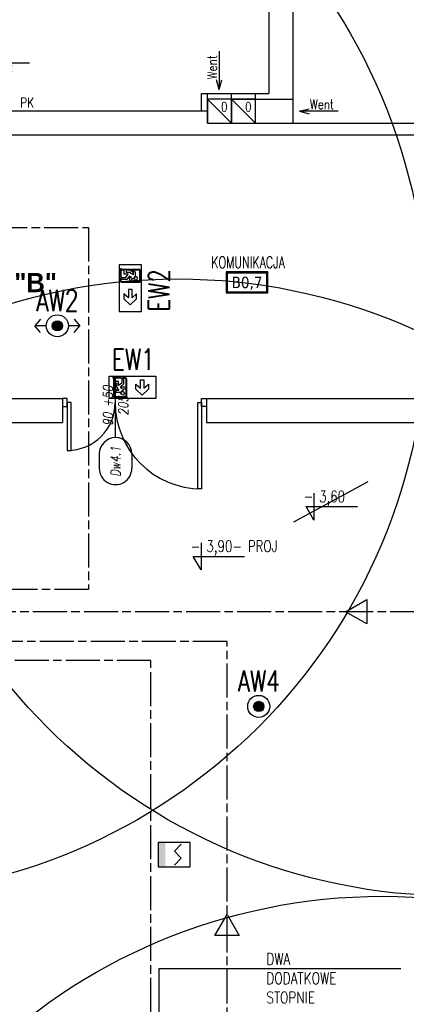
# Model space of a CAD drawing. Header units: millimetres. Extents: x 42924 to 92944, y -369470 to -179866.
# Tile 46 of 256: x 46979 to 47381, y -182211 to -181185. Entities that reach past the tile are written whole.
import ezdxf
from ezdxf.enums import TextEntityAlignment as Align

# ---------------------------------------------------------------- set-up
doc = ezdxf.new("R2010")
doc.units = ezdxf.units.MM
doc.linetypes.add('CHAIN', pattern=[0.3543, 0.2362, -0.0295, 0.0591, -0.0295])
doc.layers.get('0').update_dxf_attribs({"color": 8})
for name, color, linetype in [('!! 0_ Istn-sciany', 8, 'Continuous'), ('!! 0_ Istn-widok', 8, 'Continuous'), ('!! 0_ Opis', 8, 'Continuous'), ('!! 0_Istn-armatura', 8, 'Continuous'), ('!! 0_Istn-drzwi', 8, 'Continuous'), ('!! 0_Istn-went', 8, 'Continuous'), ('!! 0_Opis_pom', 123, 'Continuous'), ('!! 1_droga ewakuacyjna', 6, 'CHAIN'), ('!! 2_drzwi opis', 8, 'Continuous'), ('E1', 2, 'Continuous'), ('E_0', 4, 'Continuous'), ('E_AW', 1, 'Continuous'), ('E_SSP', 2, 'Continuous')]:
    doc.layers.add(name, color=color, linetype=linetype)
doc.layers.add('!! 0_Istn-grzejniki', color=8, linetype='Continuous', plot=False)
doc.layers.add('E_SAP_ZASIĘG', color=150, linetype='Continuous', plot=False)
doc.styles.add('50', font='ROMANS.shx', dxfattribs={"width": 0.8, "height": 10})
doc.styles.add('ARCHETYP', font='romans.shx', dxfattribs={"height": 15})
doc.styles.add('ARIAL', font='tahoma.ttf')
doc.styles.add('ELE1', font='romans.shx', dxfattribs={"width": 0.8, "height": 18})
doc.styles.add('SIMPLEX', font='simplex.shx', dxfattribs={"width": 0.77})
doc.styles.add('STYLE10', font='arialbd.ttf')
doc.styles.add('TXT', font='simplex.shx')

# ---------------------------------------------------------------- blocks, each defined once
blk = doc.blocks.new('A$C14D806DD')
at = {"layer": 'E_AW'}
h = blk.add_hatch(color=256, dxfattribs=at)
h.dxf.hatch_style = 1
h.paths.add_polyline_path([(5.4, 0, 1), (-5.4, 0, 1)])
at = {"layer": 'E_AW', "ltscale": 5}
for radius in [11.5, 5.36]:
    blk.add_circle((0, 0), radius, dxfattribs=at)
blk = doc.blocks.new('A$C35EE4757')
at = {"layer": 'E_AW'}
h = blk.add_hatch(color=256, dxfattribs=at)
h.dxf.hatch_style = 1
h.paths.add_polyline_path([(5.4, 0, 1), (-5.4, 0, 1)])
for p, q in [((-17.5, 6.9), (-23.4, 0)), ((-11.5, 0), (-23.4, 0)), ((-17.5, -6.9), (-23.4, 0)), ((23.4, 0), (11.5, 0)), ((17.5, 6.9), (23.4, 0)), ((17.5, -6.9), (23.4, 0))]:
    blk.add_line(p, q, dxfattribs=at)
at = {"layer": 'E_AW', "ltscale": 5}
for radius in [11.5, 5.36]:
    blk.add_circle((0, 0), radius, dxfattribs=at)
blk = doc.blocks.new('A$C407E493E')
at = {"layer": 'E_AW', "lineweight": 40}
for p, q in [((1.4, 30.9), (1.4, 43.7)), ((1.4, 43.7), (10, 43.7)), ((11.4, 43.7), (16, 43.7)), ((18, 43.7), (20.6, 43.7)), ((20.6, 43.7), (21.9, 45)), ((21.9, 45), (21.9, 36.9)), ((20.6, 30.9), (1.4, 30.9)), ((20.6, 30.9), (21.9, 32.2)), ((20.9, 35.8), (21.9, 36.9)), ((20.9, 33.9), (21.9, 34.9)), ((21.9, 34.9), (21.9, 32.2))]:
    blk.add_line(p, q, dxfattribs=at)
at = {"layer": 'E_AW'}
for p, q in [((11, 44.3), (6.6, 41.6)), ((6.6, 41.6), (6.6, 36.7)), ((8.4, 40.8), (11.8, 43)), ((11.8, 43), (11, 44.3)), ((18, 44.4), (16, 44.4)), ((16, 44.4), (16, 41)), ((18, 39), (18, 44.4)), ((7.9, 34.3), (10.2, 34.3)), ((12.5, 41), (8.4, 38.8)), ((8.4, 38.8), (8.4, 40.8)), ((10.2, 34.3), (10.2, 30.9)), ((10.2, 30.9), (12, 30.9)), ((10.4, 35.9), (12.5, 37)), ((12, 35.9), (10.4, 35.9)), ((12, 30.9), (12, 35.9)), ((16, 41), (12.5, 41)), ((12.5, 37), (15.3, 33.6)), ((16.3, 35.5), (13.7, 39)), ((13.7, 39), (18, 39)), ((15.3, 33.6), (20.6, 33.6)), ((20.6, 35.5), (16.3, 35.5)), ((20.6, 33.6), (20.6, 35.5)), ((20.9, 33.9), (20.9, 35.8)), ((3.5, 14.4), (9.9, 20.9)), ((9.9, 20.9), (15, 20.9)), ((15, 20.9), (10.8, 16.2)), ((9.9, 7.9), (3.5, 14.4)), ((10.8, 16.2), (19.8, 16.2)), ((19.8, 12.6), (10.8, 12.6)), ((10.8, 12.6), (15, 7.9)), ((19.8, 16.2), (19.8, 12.6)), ((15, 7.9), (9.9, 7.9))]:
    blk.add_line(p, q, dxfattribs=at)
blk.add_lwpolyline([(0, 0), (0, 48.8), (23.3, 48.8), (23.3, 0)], close=True, dxfattribs=at)
blk.add_circle((5.8, 34.7), 1.75, dxfattribs=at)
blk.add_arc((5.8, 34.7), 2.16, 349.4003, 69.1396, dxfattribs=at)
blk = doc.blocks.new('A$C6E7C69CA')
at = {"layer": 'E_AW', "lineweight": 40}
for p, q in [((30.9, 21.9), (43.7, 21.9)), ((30.9, 2.7), (30.9, 21.9)), ((43.7, 21.9), (43.7, 13.3)), ((43.7, 11.9), (43.7, 7.3)), ((30.9, 2.7), (32.2, 1.4)), ((34.9, 1.4), (32.2, 1.4)), ((33.9, 2.4), (34.9, 1.4)), ((35.8, 2.4), (36.9, 1.4)), ((45, 1.4), (36.9, 1.4)), ((43.7, 5.3), (43.7, 2.7)), ((43.7, 2.7), (45, 1.4))]:
    blk.add_line(p, q, dxfattribs=at)
at = {"layer": 'E_AW'}
for p, q in [((6.9, 11.6), (13.3, 18.2)), ((13.3, 5.1), (6.9, 11.6)), ((13.3, 18.2), (18.4, 18.2)), ((18.4, 18.2), (14.2, 13.5)), ((14.2, 13.5), (23.2, 13.5)), ((23.2, 13.5), (23.2, 9.8)), ((34.3, 13.1), (30.9, 13.1)), ((30.9, 13.1), (30.9, 11.3)), ((30.9, 11.3), (35.9, 11.3)), ((37, 10.8), (33.6, 8)), ((34.3, 15.4), (34.3, 13.1)), ((35.9, 11.3), (35.9, 12.9)), ((35.9, 12.9), (37, 10.8)), ((41.6, 16.7), (36.7, 16.7)), ((41, 10.8), (38.8, 14.9)), ((38.8, 14.9), (40.8, 14.9)), ((40.8, 14.9), (43, 11.5)), ((41, 7.3), (41, 10.8)), ((44.3, 12.3), (41.6, 16.7)), ((43, 11.5), (44.3, 12.3)), ((18.4, 5.1), (13.3, 5.1)), ((23.2, 9.8), (14.2, 9.8)), ((14.2, 9.8), (18.4, 5.1)), ((33.6, 8), (33.6, 2.7)), ((33.6, 2.7), (35.5, 2.7)), ((33.9, 2.4), (35.8, 2.4)), ((35.5, 7), (39, 9.6)), ((35.5, 2.7), (35.5, 7)), ((39, 9.6), (39, 5.3)), ((39, 5.3), (44.4, 5.3)), ((44.4, 7.3), (41, 7.3)), ((44.4, 5.3), (44.4, 7.3))]:
    blk.add_line(p, q, dxfattribs=at)
blk.add_lwpolyline([(0, 23.3), (48.8, 23.3), (48.8, 0), (0, 0)], close=True, dxfattribs=at)
blk.add_circle((34.7, 17.5), 1.75, dxfattribs=at)
blk.add_arc((34.7, 17.5), 2.16, 259.4003, 339.1396, dxfattribs=at)
blk = doc.blocks.new('1_ok-opis')
blk.add_line((0, 111.6), (0, 50))
for points in [[(-17, 128.6), (-17, 143.6)], [(17, 128.6), (17, 143.6)]]:
    blk.add_lwpolyline(points)
for centre, start, end in [((0, 143.6), 0, 180), ((0, 128.6), 180, 0)]:
    blk.add_arc(centre, 17, start, end)
at = {"style": 'ARCHETYP'}
for tag, height, rotation, p in [('NR', 12, 90, (0, 136.9)), ('NR', 12, 270, (0, 136.9)), ('SZEROKOŚĆ', 10, 90, (-8, 78.3)), ('WYSOKOŚĆ', 10, 270, (-8, 78.3)), ('WYSOKOŚĆ', 10, 90, (8, 78.3)), ('SZEROKOŚĆ', 10, 270, (8, 78.3))]:
    blk.add_attdef(tag, text='', height=height, rotation=rotation, dxfattribs=at).set_placement(p, align=Align.MIDDLE)
blk = doc.blocks.new('*U402')
at = {"layer": 'E_SSP'}
blk.add_hatch(color=256, dxfattribs=at).paths.add_polyline_path([(-2.05, -1.28), (-1.28, -1.28), (-1.28, 1.28), (-2.05, 1.28)])
for p, q in [((-0.36, 0.36), (0.36, 1.09)), ((-0.36, 0.36), (0.36, -0.36)), ((-0.36, -1.09), (0.36, -0.36))]:
    blk.add_line(p, q, dxfattribs=at)
blk.add_lwpolyline([(-2.05, -1.28), (1.28, -1.28), (1.28, 1.28), (-2.05, 1.28)], close=True, dxfattribs=at)

msp = doc.modelspace()

# ---------------------------------------------------------------- linework, layer by layer
at = {"layer": '!! 0_ Istn-sciany'}
for points in [[(47238.12722, -181004.72377), (47238.12722, -181261.72377)], [(47263.12722, -181004.72377), (47263.12722, -181267.72377)], [(47168.12722, -181279.72377), (47168.12722, -181261.72377)], [(47168.12722, -181261.72377), (47174.12722, -181261.72377)], [(47174.12722, -181292.72377), (47174.12722, -181261.72377)], [(47199.12722, -181261.72377), (47238.12722, -181261.72377)], [(47199.12722, -181267.72377), (47199.12722, -181261.72377)], [(47199.12722, -181267.72377), (47224.12722, -181267.72377)], [(47224.12722, -181267.72377), (47263.12722, -181267.72377)], [(46913.12722, -181279.72377), (47168.12722, -181279.72377)], [(47174.12722, -181292.72377), (47224.12722, -181292.72377)], [(47224.12722, -181292.72377), (47723.12722, -181292.72377)], [(46913.12722, -181304.72377), (47723.12722, -181304.72377)], [(46363.12722, -181579.72377), (47023.12722, -181579.72377)], [(47023.12722, -181579.72377), (47023.12722, -181604.72377)], [(47173.12722, -181579.72377), (47537.12722, -181579.72377)], [(47173.12722, -181579.72377), (47173.12722, -181604.72377)], [(46363.12722, -181604.72377), (47023.12714, -181604.72377)], [(47173.12722, -181604.72377), (47537.12722, -181604.72377)]]:
    msp.add_lwpolyline(points, dxfattribs=at)
at = {"layer": '!! 0_ Istn-widok'}
for points in [[(47224.12722, -181267.72377), (47224.12722, -181261.72377)], [(47168.12722, -181279.72377), (47174.12722, -181279.72377)]]:
    msp.add_lwpolyline(points, dxfattribs=at)
at = {"layer": '!! 0_ Opis'}
for points in [[(47284.9354, -181678.26489), (47284.9354, -181706.26666)], [(47284.9354, -181706.26666), (47276.85199, -181692.26577)], [(47276.85199, -181692.26577), (47330.2862, -181692.26577)], [(47167.52095, -181730.06717), (47167.52095, -181758.06893)], [(47167.52095, -181758.06893), (47159.43754, -181744.06805)], [(47159.43754, -181744.06805), (47212.87175, -181744.06805)], [(47123.84496, -182232.72377), (47123.84496, -182232.72377), (47123.84496, -182173.68584), (47375.4258, -182173.68584)]]:
    msp.add_lwpolyline(points, dxfattribs=at)
at = {"layer": '!! 0_Istn-drzwi'}
msp.add_lwpolyline([(47078.12722, -181558.72377), (47078.12722, -181608.72377)], dxfattribs=at)
for points in [[(47028.12722, -181579.72377), (47023.12722, -181579.72377), (47023.12722, -181587.72377), (47028.12722, -181587.72377)], [(47032.12722, -181633.72377), (47032.12722, -181583.72377), (47028.12722, -181583.72377), (47028.12722, -181633.72377)], [(47164.12722, -181673.72377), (47164.12722, -181583.72377), (47168.12722, -181583.72377), (47168.12722, -181673.72377)], [(47168.12722, -181579.72377), (47173.12722, -181579.72377), (47173.12722, -181587.72377), (47168.12722, -181587.72377)]]:
    msp.add_lwpolyline(points, close=True, dxfattribs=at)
for centre, radius, start, end in [((47028.12722, -181583.72377), 50, 269.99999996, 359.99999996), ((47168.12722, -181583.72377), 90, 180.00000004, 270.00000004)]:
    msp.add_arc(centre, radius, start, end, dxfattribs=at)
at = {"layer": '!! 0_Istn-grzejniki'}
msp.add_lwpolyline([(47264.02954, -181708.21868), (47341.36672, -181666.11412)], dxfattribs=at)
at = {"layer": '!! 0_Istn-went'}
for points in [[(47186.37979, -181217.50075), (47186.37979, -181257.54728)], [(47186.37979, -181257.54728), (47183.7003, -181247.54728)], [(47186.37979, -181257.54728), (47189.05928, -181247.54728)], [(47174.12722, -181261.72377), (47199.12722, -181261.72377)], [(47174.12722, -181267.72377), (47199.12722, -181292.72377)], [(47199.12722, -181267.72377), (47224.12722, -181292.72377)], [(47263.12722, -181267.72377), (47263.12722, -181292.72377)], [(47270.15127, -181280.22377), (47280.15127, -181277.54428)], [(47310.19779, -181280.22377), (47270.15127, -181280.22377)], [(47270.15127, -181280.22377), (47280.15127, -181282.90326)]]:
    msp.add_lwpolyline(points, dxfattribs=at)
for points in [[(47174.12722, -181292.72377), (47199.12722, -181292.72377), (47199.12722, -181267.72377), (47174.12722, -181267.72377)], [(47199.12722, -181292.72377), (47224.12722, -181292.72377), (47224.12722, -181267.72377), (47199.12722, -181267.72377)]]:
    msp.add_lwpolyline(points, close=True, dxfattribs=at)
at = {"layer": '!! 0_Opis_pom', "ltscale": 0.7}
for points in [[(47193.60165, -181469.44686), (47237.12165, -181469.44686), (47237.12165, -181447.68686), (47193.60165, -181447.68686)], [(47194.68965, -181468.35886), (47236.03365, -181468.35886), (47236.03365, -181448.77486), (47194.68965, -181448.77486)]]:
    msp.add_lwpolyline(points, close=True, dxfattribs=at)
at = {"layer": '!! 1_droga ewakuacyjna', "ltscale": 150}
for points in [[(46207.12718, -181579.72377), (46207.12718, -181401.2667), (47050.34911, -181401.2667), (47050.34911, -181778.46394), (46918.12722, -181778.46394)], [(47559.41286, -181801.75439), (46915.41286, -181801.75439)], [(46515.12722, -183497.72377), (46515.12722, -183432.3364), (47194.51755, -183432.3364), (47194.51755, -181832.79709), (46918.12722, -181832.79709)], [(46515.12722, -182821.43061), (46515.12722, -182697.28296), (47115.36861, -182697.28296), (47115.36861, -181852.69288), (46918.12722, -181852.69288)]]:
    msp.add_lwpolyline(points, dxfattribs=at)
for points in [[(47318.01114, -181801.75439), (47339.94496, -181789.09089), (47339.94496, -181814.41788)], [(47194.51755, -182117.45144), (47207.18104, -182139.38525), (47181.85405, -182139.38525)]]:
    msp.add_lwpolyline(points, close=True, dxfattribs=at)
at = {"layer": 'E_SAP_ZASIĘG'}
for centre in [(46802.53248, -181498.06894), (47431.73379, -181498.06894), (47143.28414, -182054.98481), (47356.46285, -182698.41591)]:
    msp.add_circle(centre, 600, dxfattribs=at)

# ---------------------------------------------------------------- block references
at = {"layer": '!! 2_drzwi opis'}
ref = msp.add_blockref('1_ok-opis', (47038.73846, -181229.72376), dxfattribs=dict(at, rotation=90.00000361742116))
ref.add_attrib('WYSOKOŚĆ', '90 ', dxfattribs={"layer": '0', "height": 10, "rotation": 0.00000362, "style": '50', "oblique": 10, "width": 0.8}).set_placement((46960.44761, -181221.72377), align=Align.MIDDLE)
ref.add_attrib('SZEROKOŚĆ', '205', dxfattribs={"layer": '0', "height": 10, "rotation": 0.00000362, "style": '50', "oblique": 10, "width": 0.8}).set_placement((46960.44761, -181237.72377), align=Align.MIDDLE)
ref.add_attrib('NR', 'Dw3.2', dxfattribs={"layer": '0', "height": 10, "rotation": 0.00000362, "style": '50', "oblique": 10, "width": 0.8}).set_placement((46902.10601, -181229.72377), align=Align.MIDDLE)
ref = msp.add_blockref('1_ok-opis', (47078.49948, -181508.72377), dxfattribs=dict(at, rotation=180.0000036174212))
ref.add_attrib('WYSOKOŚĆ', '90 +50', dxfattribs={"layer": '0', "height": 10, "rotation": 90.00000362, "style": '50', "oblique": 10, "width": 0.8}).set_placement((47070.49948, -181587.01462), align=Align.MIDDLE)
ref.add_attrib('SZEROKOŚĆ', '205', dxfattribs={"layer": '0', "height": 10, "rotation": 90.00000362, "style": '50', "oblique": 10, "width": 0.8}).set_placement((47086.49948, -181587.01462), align=Align.MIDDLE)
ref.add_attrib('NR', 'Dw4.1', dxfattribs={"layer": '0', "height": 10, "rotation": 90.00000362, "style": '50', "oblique": 10, "width": 0.8}).set_placement((47078.49948, -181645.35622), align=Align.MIDDLE)
at = {"layer": 'E_0'}
for name, p in [('A$C35EE4757', (47017.8931, -181503.79453)), ('A$C14D806DD', (47227.62224, -181900.4842))]:
    msp.add_blockref(name, p, dxfattribs=at)
at = {"layer": 'E_0', "rotation": 90}
msp.add_blockref('A$C407E493E', (47120.58854, -181579.72375), dxfattribs=at)
at = {"layer": 'E_AW', "linetype": 'ByBlock', "xscale": -1, "rotation": 270}
msp.add_blockref('A$C6E7C69CA', (47082.12836, -181488.9852), dxfattribs=at)
at = {"layer": 'E_SSP', "xscale": 9.999999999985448, "yscale": 9.999999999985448, "zscale": 9.999999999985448}
msp.add_blockref('*U402', (47143.28414, -182054.98481), dxfattribs=at)

# ---------------------------------------------------------------- texts
at = {"layer": '!! 0_ Opis'}
for s, height, style, width, p in [('SEGMENT "B"', 20, 'STYLE10', 0.95, (46834.49663, -181468.74076)), ('- 3,60', 12, 'SIMPLEX', 0.75, (47274.24795, -181687.68765)), ('- 3,90- PROJ', 12, 'SIMPLEX', 0.75, (47156.8335, -181739.48993))]:
    msp.add_text(s, height=height, dxfattribs=dict(at, style=style, width=width)).set_placement(p)
at = {"layer": '!! 0_ Opis', "insert": (47235.51593, -182157.83914), "char_height": 12, "attachment_point": 1, "style": 'SIMPLEX'}
msp.add_mtext_dynamic_manual_height_columns('DWA DODATKOWE STOPNIE', width=46.7031119, gutter_width=75, heights=[0], dxfattribs=at)
at = {"layer": '!! 0_Istn-armatura', "style": 'ARCHETYP', "width": 0.8}
msp.add_text('PK', height=10, rotation=0.00000004, dxfattribs=at).set_placement((46979.18698, -181276.18547))
at = {"layer": '!! 0_Istn-went', "style": 'ARCHETYP', "width": 0.8}
for s, rotation, p in [('Went', 89.99999996, (47184.04956, -181246.87753)), ('Went', 359.99999996, (47280.82102, -181277.89354)), ('0', 0.00000004, (47188.28865, -181280.54624)), ('0', 0.00000004, (47213.28865, -181280.54624))]:
    msp.add_text(s, height=10, rotation=rotation, dxfattribs=at).set_placement(p)
at = {"layer": '!! 0_Opis_pom', "ltscale": 0.7, "style": 'TXT', "width": 0.7}
msp.add_text('KOMUNIKACJA', height=12, dxfattribs=at).set_placement((47216.47678, -181443.64055), align=Align.CENTER)
at = {"layer": '!! 0_Opis_pom', "ltscale": 0.7, "style": 'ARIAL'}
msp.add_attdef('B0,7', text='', height=11.968, dxfattribs=at).set_placement((47215.36165, -181458.56686), align=Align.MIDDLE_CENTER)
at = {"layer": 'E1', "style": 'ELE1', "width": 0.75}
msp.add_text('EW2', height=22, rotation=90, dxfattribs=at).set_placement((47123.7709, -181466.81626), align=Align.MIDDLE_CENTER)
for s, p in [('AW2', (47017.8931, -181477.4283)), ('EW1', (47096.94953, -181538.72889)), ('AW4', (47227.62224, -181874.11796))]:
    msp.add_text(s, height=22, dxfattribs=at).set_placement(p, align=Align.MIDDLE_CENTER)

doc.saveas('drawing.dxf')
